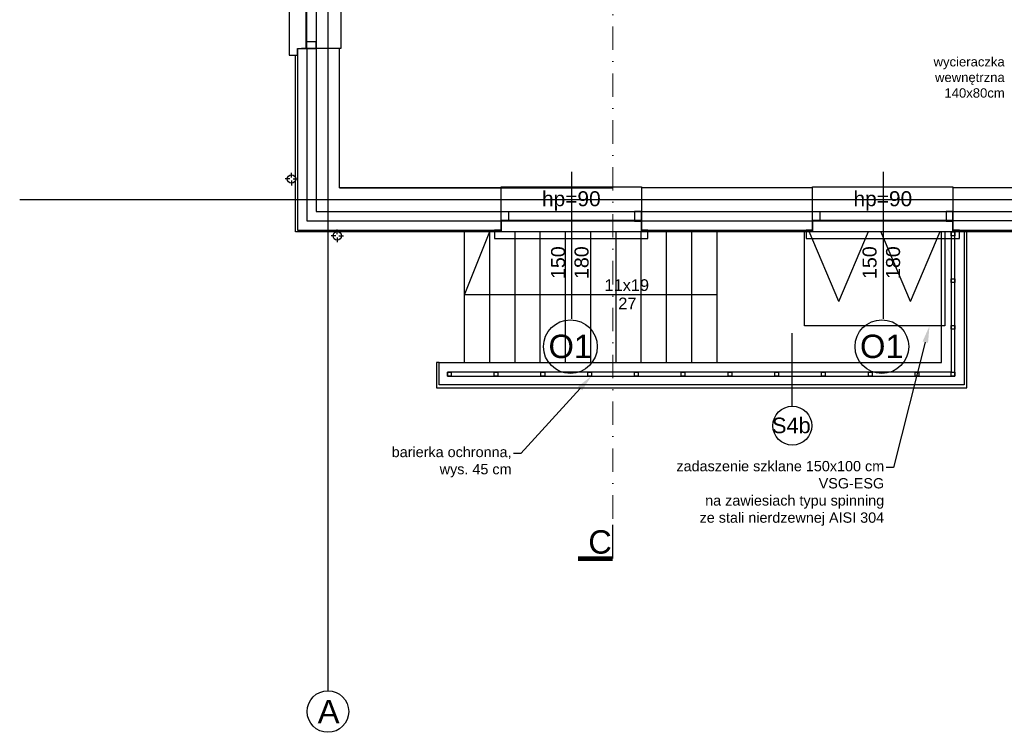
# Model space of a CAD drawing. Header units: millimetres. Extents: x -7023 to 53801, y 9849 to 33561.
# Tile 96 of 256: x 10554 to 11607, y 17827 to 18589. Entities that reach past the tile are written whole.
import ezdxf

# ---------------------------------------------------------------- set-up
doc = ezdxf.new("R2010")
doc.units = ezdxf.units.MM
doc.linetypes.add('DASHDOT', pattern=[1, 0.5, -0.25, 0, -0.25])
doc.layers.add('.IE_podklad', color=252, linetype='Continuous')
doc.styles.add('Arial', font='arial.ttf', dxfattribs={"height": 125})
doc.styles.add('Opisowy', font='arial.ttf')
doc.styles.get("Standard").update_dxf_attribs({"font": 'arial.ttf'})
doc.linetypes.add('ZIGZAG', pattern='A,0.00254,-5.08,[131,ltypeshp.shx,S=5.08,R=0,X=-5.08,Y=0],-10.16,[131,ltypeshp.shx,S=5.08,R=180,X=5.08,Y=0],-5.08', length=20.32254)

msp = doc.modelspace()

# ---------------------------------------------------------------- linework, layer by layer
at = {"layer": '.IE_podklad', "ltscale": 25}
for p, q in [((10883.6, 19964), (10883.6, 17871.9)), ((10554.1, 18396.7), (13853.1, 18396.7))]:
    msp.add_line(p, q, dxfattribs=at)
at = {"layer": '.IE_podklad'}
for p, q in [((10851.1, 18558.2), (10851.1, 18364.2)), ((10871.1, 18558.2), (10871.1, 18384.2)), ((10896.1, 18558.2), (10871.1, 18558.2)), ((10896.1, 18409.2), (10896.1, 18558.2)), ((10849.1, 18362.2), (10849.1, 18551.2)), ((11068.7, 18409.2), (10896.1, 18409.2)), ((10896.1, 18409.2), (11188, 18409.2)), ((11068.7, 18384.2), (11068.7, 18409.2)), ((11401.7, 18409.2), (11218.7, 18409.2)), ((11218.7, 18409.2), (11218.7, 18384.2)), ((11401.7, 18384.2), (11401.7, 18409.2)), ((11617.1, 18409.2), (11551.7, 18409.2)), ((11551.7, 18409.2), (11551.7, 18384.2)), ((10871.1, 18384.2), (11068.7, 18384.2)), ((11068.7, 18364.2), (11068.7, 18384.2)), ((11218.7, 18384.2), (11401.7, 18384.2)), ((11218.7, 18384.2), (11218.7, 18364.2)), ((11401.7, 18364.2), (11401.7, 18384.2)), ((11551.7, 18384.2), (11642.1, 18384.2)), ((11551.7, 18384.2), (11551.7, 18364.2)), ((10851.1, 18362.2), (10849.1, 18362.2)), ((10851.1, 18364.2), (11068.7, 18364.2)), ((11068.7, 18362.2), (10851.1, 18362.2)), ((11029.6, 18294.9), (11056.6, 18362.7)), ((11029.6, 18222.7), (11029.6, 18362.7)), ((11299.6, 18362.2), (11029.6, 18362.2)), ((11056.6, 18222.7), (11056.6, 18362.7)), ((11068.7, 18364.2), (11068.7, 18362.2)), ((11083.6, 18222.7), (11083.6, 18362.7)), ((11110.6, 18222.7), (11110.6, 18362.7)), ((11137.6, 18222.7), (11137.6, 18362.7)), ((11164.6, 18222.7), (11164.6, 18362.7)), ((11191.6, 18222.7), (11191.6, 18362.7)), ((11218.6, 18222.7), (11218.6, 18362.7)), ((11218.7, 18364.2), (11401.7, 18364.2)), ((11218.7, 18362.2), (11218.7, 18364.2)), ((11401.7, 18362.2), (11218.7, 18362.2)), ((11245.6, 18222.7), (11245.6, 18362.7)), ((11272.6, 18222.7), (11272.6, 18362.7)), ((11299.6, 18222.7), (11299.6, 18362.7)), ((11393.1, 18362.7), (11543.1, 18362.7)), ((11393.1, 18261.8), (11393.1, 18362.7)), ((11429.8, 18287.7), (11398.1, 18362.7)), ((11401.7, 18364.2), (11401.7, 18362.2)), ((11429.8, 18287.7), (11461.6, 18362.7)), ((11506.3, 18287.7), (11474.5, 18362.7)), ((11506.3, 18287.7), (11538.1, 18362.7)), ((11539.6, 18222.7), (11539.6, 18362.7)), ((11539.6, 18362.7), (11563.6, 18362.6)), ((11543.1, 18362.7), (11543.1, 18261.8)), ((11549.7, 18362.2), (11549.7, 18222.7)), ((11549.7, 18362.2), (11553.7, 18362.2)), ((11549.7, 18358.2), (11549.7, 18362.2)), ((11553.7, 18358.2), (11549.7, 18358.2)), ((11551.7, 18364.2), (11642.1, 18364.2)), ((11551.7, 18362.2), (11551.7, 18364.2)), ((11642.1, 18362.2), (11551.7, 18362.2)), ((11553.7, 18222.7), (11553.7, 18362.2)), ((11553.7, 18362.2), (11553.7, 18358.2)), ((11563.6, 18362.6), (11563.6, 18198.7)), ((11566.6, 18195.7), (11566.6, 18364.2)), ((11549.7, 18312.2), (11553.7, 18312.2)), ((11549.7, 18308.2), (11549.7, 18312.2)), ((11553.7, 18308.2), (11549.7, 18308.2)), ((11553.7, 18312.2), (11553.7, 18308.2)), ((11299.6, 18294.9), (11029.6, 18294.9)), ((11543.1, 18261.8), (11393.1, 18261.8)), ((11549.7, 18262.2), (11553.7, 18262.2)), ((11549.7, 18258.2), (11549.7, 18262.2)), ((11553.7, 18262.2), (11553.7, 18258.2)), ((11380, 18175.9), (11380, 18254.1)), ((11553.7, 18258.2), (11549.7, 18258.2)), ((10999.6, 18222.7), (10999.6, 18195.7)), ((11002.6, 18222.7), (10999.6, 18222.7)), ((11002.6, 18198.7), (11002.6, 18222.7)), ((11002.6, 18222.7), (11026.6, 18222.7)), ((11026.6, 18222.7), (11026.6, 18222.7)), ((11026.6, 18222.7), (11539.6, 18222.7)), ((11549.7, 18222.7), (11549.7, 18212.2)), ((11553.7, 18208.2), (11553.7, 18222.7)), ((11549.7, 18212.2), (11011.3, 18212.2)), ((11011.3, 18212.2), (11011.3, 18208.2)), ((11011.3, 18212.2), (11015.3, 18212.2)), ((11011.3, 18208.2), (11011.3, 18212.2)), ((11015.3, 18212.2), (11015.3, 18208.2)), ((11061.3, 18212.2), (11065.3, 18212.2)), ((11061.3, 18208.2), (11061.3, 18212.2)), ((11065.3, 18212.2), (11065.3, 18208.2)), ((11111.3, 18212.2), (11115.3, 18212.2)), ((11111.3, 18208.2), (11111.3, 18212.2)), ((11115.3, 18212.2), (11115.3, 18208.2)), ((11161.3, 18212.2), (11165.3, 18212.2)), ((11161.3, 18208.2), (11161.3, 18212.2)), ((11165.3, 18212.2), (11165.3, 18208.2)), ((11211.3, 18212.2), (11215.3, 18212.2)), ((11211.3, 18208.2), (11211.3, 18212.2)), ((11215.3, 18212.2), (11215.3, 18208.2)), ((11261.3, 18212.2), (11265.3, 18212.2)), ((11261.3, 18208.2), (11261.3, 18212.2)), ((11265.3, 18212.2), (11265.3, 18208.2)), ((11311.3, 18212.2), (11315.3, 18212.2)), ((11311.3, 18208.2), (11311.3, 18212.2)), ((11315.3, 18212.2), (11315.3, 18208.2)), ((11361.3, 18212.2), (11365.3, 18212.2)), ((11361.3, 18208.2), (11361.3, 18212.2)), ((11365.3, 18212.2), (11365.3, 18208.2)), ((11411.3, 18212.2), (11415.3, 18212.2)), ((11411.3, 18208.2), (11411.3, 18212.2)), ((11415.3, 18212.2), (11415.3, 18208.2)), ((11461.3, 18212.2), (11465.3, 18212.2)), ((11461.3, 18208.2), (11461.3, 18212.2)), ((11465.3, 18212.2), (11465.3, 18208.2)), ((11511.3, 18212.2), (11515.3, 18212.2)), ((11511.3, 18208.2), (11511.3, 18212.2)), ((11515.3, 18212.2), (11515.3, 18208.2)), ((11549.7, 18212.2), (11553.7, 18212.2)), ((11549.7, 18208.2), (11549.7, 18212.2)), ((11553.7, 18212.2), (11553.7, 18208.2)), ((11563.6, 18198.7), (11002.6, 18198.7)), ((11011.3, 18208.2), (11553.7, 18208.2)), ((11015.3, 18208.2), (11011.3, 18208.2)), ((11065.3, 18208.2), (11061.3, 18208.2)), ((11115.3, 18208.2), (11111.3, 18208.2)), ((11165.3, 18208.2), (11161.3, 18208.2)), ((11215.3, 18208.2), (11211.3, 18208.2)), ((11265.3, 18208.2), (11261.3, 18208.2)), ((11315.3, 18208.2), (11311.3, 18208.2)), ((11365.3, 18208.2), (11361.3, 18208.2)), ((11415.3, 18208.2), (11411.3, 18208.2)), ((11465.3, 18208.2), (11461.3, 18208.2)), ((11515.3, 18208.2), (11511.3, 18208.2)), ((11553.7, 18208.2), (11549.7, 18208.2)), ((10999.6, 18195.7), (11563.6, 18195.7)), ((11563.6, 18195.7), (11566.6, 18195.7))]:
    msp.add_line(p, q, dxfattribs=at)
at = {"layer": '.IE_podklad', "linetype": 'ZIGZAG'}
for p, q in [((10861.1, 18558.2), (10861.1, 18374.2)), ((10861.1, 18374.2), (11068.7, 18374.2)), ((11218.7, 18374.2), (11401.7, 18374.2)), ((11642.1, 18374.2), (11551.7, 18374.2))]:
    msp.add_line(p, q, dxfattribs=at)
at = {"layer": '.IE_podklad', "linetype": 'Continuous'}
for p, q in [((10844.7, 18420.4), (10844.7, 18425.5)), ((10843, 18418.8), (10838, 18418.8)), ((10844.7, 18417.1), (10844.7, 18412)), ((10846.4, 18418.8), (10851.4, 18418.8)), ((10891.9, 18358), (10886.9, 18358)), ((10893.6, 18359.7), (10893.6, 18364.7)), ((10893.6, 18356.3), (10893.6, 18351.3)), ((10895.3, 18358), (10900.3, 18358))]:
    msp.add_line(p, q, dxfattribs=at)
at = {"layer": '.IE_podklad', "linetype": 'ByBlock', "lineweight": -2}
for p, q in [((11089.9, 18125.4), (11081.9, 18125.4)), ((11488.2, 18110.3), (11480.2, 18110.3))]:
    msp.add_line(p, q, dxfattribs=at)
at = {"layer": '.IE_podklad', "linetype": 'DASHDOT', "lineweight": 13, "ltscale": 50}
msp.add_lwpolyline([(11188, 19934.4), (11188, 18049)], dxfattribs=at)
at = {"layer": '.IE_podklad'}
for points in [[(10851.1, 18708.2), (10851.1, 18715.2), (10842.2, 18715.2), (10842.2, 18551.2), (10851.1, 18551.2), (10851.1, 18558.2), (10861.2, 18558.2), (10861.2, 18708.2)], [(10871.1, 18708.2), (10871.1, 18558.2), (10860.4, 18558.2), (10860.4, 18708.2)], [(10871.1, 18558.2), (10871.1, 18565.4), (10860.4, 18565.4), (10860.4, 18558.2)], [(11068.7, 18384.2), (11218.7, 18384.2), (11218.7, 18373.6), (11068.7, 18373.6)], [(11068.7, 18384.2), (11076.5, 18384.2), (11076.5, 18373.6), (11068.7, 18373.6)], [(11218.7, 18384.2), (11211.5, 18384.2), (11211.5, 18373.6), (11218.7, 18373.6)], [(11401.7, 18384.2), (11551.7, 18384.2), (11551.7, 18373.6), (11401.7, 18373.6)], [(11401.7, 18384.2), (11409.5, 18384.2), (11409.5, 18373.6), (11401.7, 18373.6)], [(11551.7, 18384.2), (11544.5, 18384.2), (11544.5, 18373.6), (11551.7, 18373.6)], [(11068.7, 18364.2), (11061.7, 18364.2), (11061.7, 18355.3), (11225.7, 18355.3), (11225.7, 18364.2), (11218.7, 18364.2), (11218.7, 18374.4), (11068.7, 18374.4)], [(11401.7, 18364.2), (11394.7, 18364.2), (11394.7, 18355.3), (11558.7, 18355.3), (11558.7, 18364.2), (11551.7, 18364.2), (11551.7, 18374.4), (11401.7, 18374.4)]]:
    msp.add_lwpolyline(points, close=True, dxfattribs=at)
for points in [[(10851.1, 18708.2), (10897.3, 18708.2), (10897.3, 18558.2), (10855.2, 18558.2)], [(11144, 18426.6), (11144, 18269.2)], [(11477, 18426.6), (11477, 18269.2)], [(11068.7, 18364.2), (11068.7, 18410.4), (11218.7, 18410.4), (11218.7, 18368.4)], [(11401.7, 18364.2), (11401.7, 18410.4), (11551.7, 18410.4), (11551.7, 18368.4)]]:
    msp.add_lwpolyline(points, dxfattribs=at)
at = {"layer": '.IE_podklad', "linetype": 'ByBlock', "lineweight": -2}
for points in [[(11522.2, 18244.3), (11488.2, 18110.3)], [(11153.2, 18194.9), (11089.9, 18125.4)]]:
    msp.add_lwpolyline(points, dxfattribs=at)
at = {"layer": '.IE_podklad', "lineweight": 30, "ltscale": 25}
msp.add_lwpolyline([(11188, 18013), (11188, 18049)], dxfattribs=at)
at = {"layer": '.IE_podklad', "ltscale": 25, "const_width": 5}
msp.add_lwpolyline([(11151, 18013), (11188, 18013)], dxfattribs=at)
at = {"layer": '.IE_podklad', "linetype": 'Continuous'}
for centre, radius in [((10844.7, 18418.8), 4.5), ((10893.6, 18358), 4.5), ((10883.6, 17849.6), 22.2)]:
    msp.add_circle(centre, radius, dxfattribs=at)
at = {"layer": '.IE_podklad'}
for centre, radius in [((11142.8, 18239.6), 28.7), ((11475.8, 18239.6), 28.7), ((11380, 18155.1), 20.8)]:
    msp.add_circle(centre, radius, dxfattribs=at)
for points in [[(11519.3, 18245.1), (11526.7, 18261.8), (11525.1, 18243.6)], [(11150.9, 18196.9), (11165.3, 18208.2), (11155.4, 18192.9)]]:
    msp.add_solid(points, dxfattribs=at)

# ---------------------------------------------------------------- texts
at = {"layer": '.IE_podklad', "linetype": 'Continuous', "style": 'Opisowy'}
for s, height, rotation, p in [('hp=90', 16, 360, (11112.4, 18389.7)), ('hp=90', 16, 360, (11445.4, 18389.7)), ('150', 15, 90, (11137.1, 18311.9)), ('180', 15, 90, (11162.2, 18311.9)), ('150', 15, 90, (11470.1, 18311.9)), ('180', 15, 90, (11495.2, 18311.9))]:
    msp.add_text(s, height=height, rotation=rotation, dxfattribs=at).set_placement(p)
at = {"layer": '.IE_podklad', "linetype": 'Continuous'}
for s, height, style, p in [('11x19', 12.5, 'Arial', (11179.3, 18299.1)), ('27', 12.5, 'Arial', (11194, 18279.5)), ('O1', 25, 'Opisowy', (11119.4, 18227.4)), ('O1', 25, 'Opisowy', (11452.4, 18227.4)), ('S4b', 16.64, 'Opisowy', (11358.3, 18147.1))]:
    msp.add_text(s, height=height, dxfattribs=dict(at, style=style)).set_placement(p)
at = {"layer": '.IE_podklad', "attachment_point": 3}
for s, insert, char_height in [('\\pxqr;wycieraczka \\Pwewnętrzna\\P140x80cm', (11607.1, 18549.1), 10), ('barierka ochronna, \\P\\pxi-3,l4,qr,t4;wys.^I45 cm', (11079.9, 18132.5), 11), ('\\pxqr;zadaszenie szklane 150x100 cm \\PVSG-ESG\\Pna zawiesiach typu spinning\\P ze stali nierdzewnej AISI 304', (11478.2, 18117.4), 11)]:
    msp.add_mtext(s, dxfattribs=dict(at, insert=insert, char_height=char_height))
at = {"layer": '.IE_podklad', "ltscale": 25, "insert": (11161.9, 18018), "char_height": 25, "attachment_point": 7, "style": 'Arial'}
msp.add_mtext_dynamic_manual_height_columns('C', width=190.33, gutter_width=1, heights=[-25.9], dxfattribs=at)
at = {"layer": '.IE_podklad', "insert": (10872.7, 17862.1), "char_height": 25, "width": 492.116, "attachment_point": 1}
msp.add_mtext('{\\fArial|b0|i0|c238|p34;A}', dxfattribs=at)

doc.saveas('drawing.dxf')
